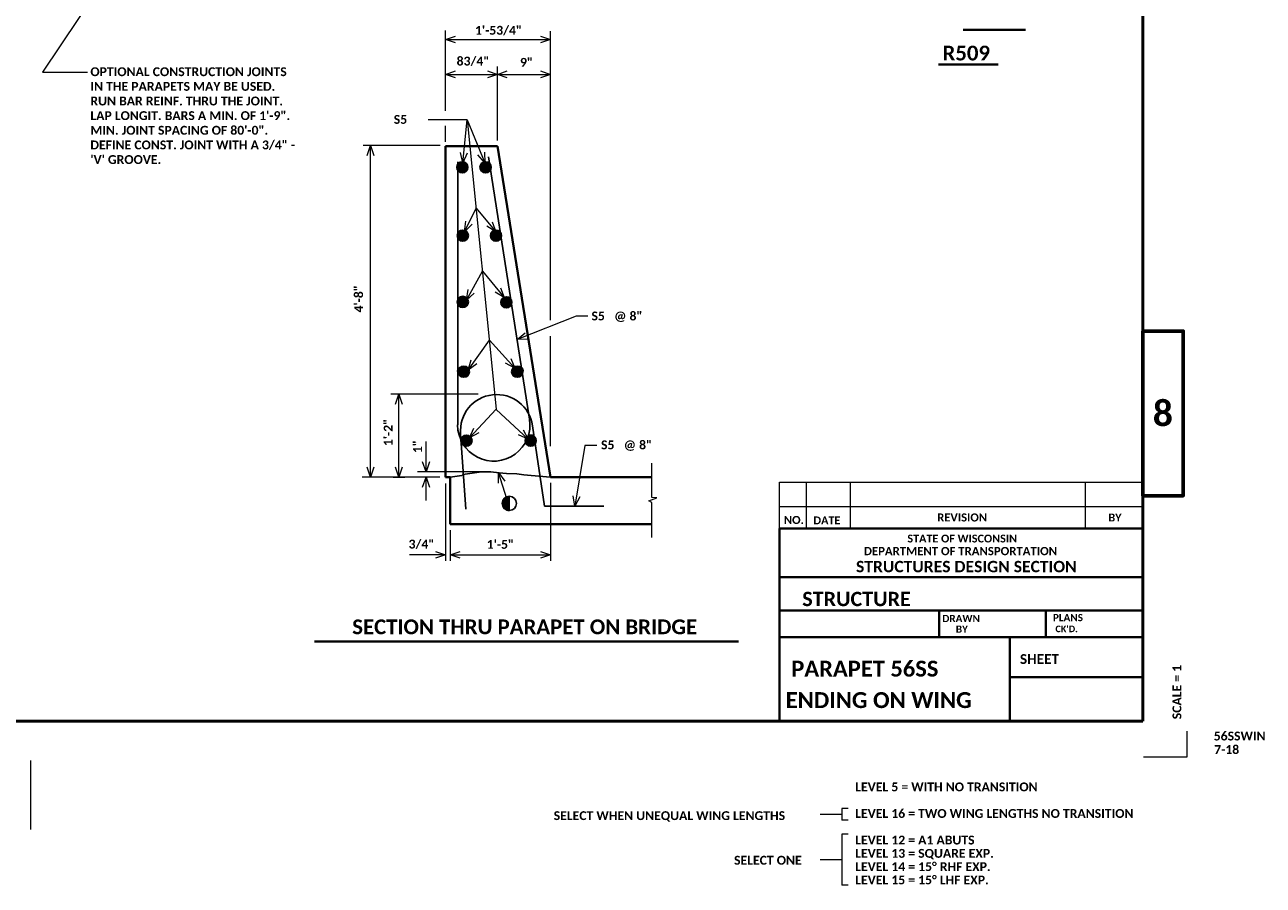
# Model space of a CAD drawing. Extents: x -972 to -537, y 1031 to 1333.
# Tile 3 of 4: x -746 to -537, y 1031 to 1176. Entities that reach past the tile are written whole.
import ezdxf

# ---------------------------------------------------------------- set-up
doc = ezdxf.new("R2010")
doc.units = 0
doc.header["$MEASUREMENT"] = 0
doc.layers.add('B_ANNO_NOPLOT', color=47, linetype='Continuous', lineweight=18, plot=False)
for name, color, linetype, lineweight in [('Level 1', 7, 'Continuous', 18), ('Level 2', 7, 'Continuous', 18), ('Level 9', 7, 'Continuous', 18)]:
    doc.layers.add(name, color=color, linetype=linetype, lineweight=lineweight)
doc.styles.add('Title', font='calibrib.ttf', dxfattribs={"height": 0.125})

# ---------------------------------------------------------------- blocks, each defined once
blk = doc.blocks.new('SHT2.')
at = {"layer": 'B_ANNO_NOPLOT', "linetype": 'Continuous', "lineweight": 50}
for p, q in [((400.5, 6), (400.5, 258)), ((24, 6), (400.5, 6))]:
    blk.add_line(p, q, dxfattribs=at)
at = {"layer": 'B_ANNO_NOPLOT', "linetype": 'Continuous', "lineweight": 18}
for p, q in [((339.01, 46.5), (400.55, 46.5)), ((339.01, 38.62), (339.01, 46.5)), ((343.56, 38.62), (343.56, 46.5)), ((351.05, 38.62), (351.05, 46.5)), ((390.8, 38.62), (390.8, 46.5)), ((339.01, 42.37), (400.55, 42.37)), ((408, 0), (408, 4.35)), ((400.6, 0), (408, 0)), ((212.25, -0.62), (212.25, -12.29))]:
    blk.add_line(p, q, dxfattribs=at)
at = {"layer": 'B_ANNO_NOPLOT', "linetype": 'Continuous', "lineweight": 40}
for p, q in [((339.01, 6), (339.01, 38.62)), ((339.01, 38.62), (400.55, 38.62)), ((339.01, 30.38), (400.55, 30.38)), ((339.01, 24.75), (400.55, 24.75)), ((366.02, 20.25), (366.02, 24.75)), ((384.1, 20.25), (384.1, 24.75)), ((339.01, 20.25), (400.55, 20.25)), ((378.01, 6), (378.01, 20.25)), ((378.02, 13.5), (400.5, 13.5))]:
    blk.add_line(p, q, dxfattribs=at)
at = {"layer": 'B_ANNO_NOPLOT', "linetype": 'Continuous', "lineweight": 60, "flags": 128}
blk.add_lwpolyline([(400.51, 72.06), (407.32, 72.06), (407.32, 44.2), (400.51, 44.2), (400.51, 72.06)], dxfattribs=at)
at = {"layer": 'B_ANNO_NOPLOT', "linetype": 'Continuous', "lineweight": 50, "insert": (403.88, 58.13), "char_height": 4.333, "attachment_point": 5, "line_spacing_factor": 0.8, "style": 'Title'}
blk.add_mtext('{\\C1;8}', dxfattribs=at)
at = {"layer": 'B_ANNO_NOPLOT', "linetype": 'Continuous', "lineweight": 18, "line_spacing_factor": 0.8, "style": 'Title'}
for s, insert, char_height, attachment_point in [('{\\W1.00059;\\C1;NO.}', (339.76, 39.39), 1.3671, 7), ('{\\W1.00006;\\C1;DATE}', (344.76, 39.35), 1.3302, 7), ('{\\W1.0011;\\C1;REVISION}', (369.92, 41.2), 1.3701, 2), ('{\\W1.00092;\\C1;BY}', (395.78, 41.16), 1.3301, 2), ('{\\W1.00066;\\C1;STATE OF WISCONSIN}', (369.93, 37.61), 1.3291, 2), ('{\\W0.99943;\\C1;DEPARTMENT OF TRANSPORTATION}', (369.64, 35.52), 1.3971, 2), ('{\\W0.99846;\\C1;DRAWN}', (369.74, 24.02), 1.227, 2), ('{\\W0.99788;\\C1;PLANS}', (387.82, 24.17), 1.228, 2), ('{\\W1.00118;\\C1;BY}', (369.87, 22.22), 1.224, 2), ("{\\W1.00113;\\C1;CK'D.}", (387.6, 22.2), 1.1122, 2), ('{\\W0.99907;\\C1;      }', (373.39, 20.78), 1.462, 7), ('{\\W0.99942;\\C1;SHEET}', (383, 17.37), 1.6641, 2), ('{\\C1;  }', (388.32, 15.17), 1.687, 7)]:
    blk.add_mtext(s, dxfattribs=dict(at, insert=insert, char_height=char_height, attachment_point=attachment_point))
at = {"layer": 'B_ANNO_NOPLOT', "linetype": 'Continuous', "lineweight": 25, "insert": (370.63, 33.16), "char_height": 1.926, "attachment_point": 2, "line_spacing_factor": 0.8, "style": 'Title'}
blk.add_mtext('{\\W0.99948;\\C1;STRUCTURES DESIGN SECTION}', dxfattribs=at)
at = {"layer": 'B_ANNO_NOPLOT', "linetype": 'Continuous', "lineweight": 40, "attachment_point": 7, "line_spacing_factor": 0.8, "style": 'Title'}
for s, insert, char_height in [('{\\W0.99954;\\C1;STRUCTURE}', (342.86, 25.47), 2.427), ('{\\C1;             }', (365.95, 25.44), 2.437), ('{\\C1; PARAPET 56SS }', (340.07, 13.54), 2.687), ('{\\C1;ENDING ON WING}', (340.07, 8.22), 2.687)]:
    blk.add_mtext(s, dxfattribs=dict(at, insert=insert, char_height=char_height))
at = {"layer": 'B_ANNO_NOPLOT', "linetype": 'Continuous', "lineweight": 18, "insert": (406.27, 6.35), "char_height": 1.5, "attachment_point": 4, "rotation": 90, "line_spacing_factor": 0.8, "style": 'Title'}
blk.add_mtext('{\\C1;SCALE = 1        }', dxfattribs=at)
blk = doc.blocks.new('AnonymousCell4')
at = {"color": 3, "linetype": 'Continuous', "lineweight": 25}
blk.add_line((6.05, -18.66), (-0.89, 25.75), dxfattribs=at)
at = {"color": 3, "lineweight": 25}
blk.add_line((-6.11, 24.94), (-6.11, -19.62), dxfattribs=at)
blk.add_arc((0, -19.62), 6.12, 180, 9, dxfattribs=at)
blk = doc.blocks.new('AnonymousCell5')
at = {"color": 3, "lineweight": 25}
for p, q in [((2.12, -9.21), (0.08, 4.39)), ((-11.22, -9.7), (-12.09, 3.02)), ((2.12, -9.21), (12.12, -9.21))]:
    blk.add_line(p, q, dxfattribs=at)
blk.add_arc((-5.99, 3.57), 6.12, 7.615, 185.2003, dxfattribs=at)
blk = doc.blocks.new('HSYM.')
at = {"linetype": 'Continuous'}
blk.add_hatch(color=7, dxfattribs=at).paths.add_polyline_path([(0.03, -1.21), (0.03, 1.19), (0.03, 1.19), (-0.2, 1.18), (-0.46, 1.12), (-0.68, 0.99), (-0.91, 0.79), (-1.04, 0.61), (-1.15, 0.35), (-1.21, 0.05), (-1.18, -0.23), (-1.13, -0.44), (-0.97, -0.73), (-0.82, -0.89), (-0.62, -1.04), (-0.42, -1.13), (-0.23, -1.18), (-0.14, -1.2)])
at = {"color": 7, "linetype": 'Continuous', "lineweight": 18}
blk.add_line((0.03, -1.22), (0.03, 1.19), dxfattribs=at)
at = {"color": 7, "linetype": 'Continuous', "lineweight": 18, "flags": 128}
blk.add_lwpolyline([(0.03, -1.21), (0.03, 1.19), (0.03, 1.19), (-0.2, 1.18), (-0.46, 1.12), (-0.68, 0.99), (-0.91, 0.79), (-1.04, 0.61), (-1.15, 0.35), (-1.21, 0.05), (-1.18, -0.23), (-1.13, -0.44), (-0.97, -0.73), (-0.82, -0.89), (-0.62, -1.04), (-0.42, -1.13), (-0.23, -1.18), (-0.14, -1.2), (0.03, -1.21)], dxfattribs=at)
at = {"color": 7, "linetype": 'Continuous', "lineweight": 25}
blk.add_circle((0, 0), 1.2, dxfattribs=at)
blk = doc.blocks.new('ARROW57')
at = {"color": 7, "linetype": 'Continuous', "lineweight": 18, "flags": 128}
blk.add_lwpolyline([(-1.6907, 0.5843), (0, 0), (-1.6907, -0.5843)], dxfattribs=at)
blk = doc.blocks.new('ARROW58')
at = {"color": 7, "linetype": 'Continuous', "lineweight": 18, "flags": 128}
blk.add_lwpolyline([(1.6907, -0.5843), (0, 0), (1.6907, 0.5843)], dxfattribs=at)
blk = doc.blocks.new('ARROW59')
at = {"color": 7, "linetype": 'Continuous', "lineweight": 18, "flags": 128}
blk.add_lwpolyline([(-1.6907, 0.5843), (0, 0), (-1.6907, -0.5843)], dxfattribs=at)
blk = doc.blocks.new('ARROW60')
at = {"color": 7, "linetype": 'Continuous', "lineweight": 18, "flags": 128}
blk.add_lwpolyline([(0.86, 1.57), (0, 0), (-0.3, 1.76)], dxfattribs=at)
blk = doc.blocks.new('ARROW61')
at = {"color": 7, "linetype": 'Continuous', "lineweight": 18, "flags": 128}
blk.add_lwpolyline([(-0.05, -1.79), (0, 0), (1.06, -1.44)], dxfattribs=at)
blk = doc.blocks.new('ARROW62')
at = {"color": 7, "linetype": 'Continuous', "lineweight": 18, "flags": 128}
blk.add_lwpolyline([(0.5843, 1.6907), (0, 0), (-0.5843, 1.6907)], dxfattribs=at)
blk = doc.blocks.new('ARROW63')
at = {"color": 7, "linetype": 'Continuous', "lineweight": 18, "flags": 128}
blk.add_lwpolyline([(-0.5843, -1.6907), (0, 0), (0.5843, -1.6907)], dxfattribs=at)
blk = doc.blocks.new('ARROW64')
at = {"color": 7, "linetype": 'Continuous', "lineweight": 18, "flags": 128}
blk.add_lwpolyline([(0.5843, 1.6907), (0, 0), (-0.5843, 1.6907)], dxfattribs=at)
blk = doc.blocks.new('ARROW65')
at = {"color": 7, "linetype": 'Continuous', "lineweight": 18, "flags": 128}
blk.add_lwpolyline([(0.5843, 1.6907), (0, 0), (-0.5843, 1.6907)], dxfattribs=at)
blk = doc.blocks.new('ARROW66')
at = {"color": 7, "linetype": 'Continuous', "lineweight": 18, "flags": 128}
blk.add_lwpolyline([(-0.5843, -1.6907), (0, 0), (0.5843, -1.6907)], dxfattribs=at)
blk = doc.blocks.new('ARROW67')
at = {"color": 7, "linetype": 'Continuous', "lineweight": 18, "flags": 128}
blk.add_lwpolyline([(1.79, 0.08), (0, 0), (1.35, 1.17)], dxfattribs=at)
blk = doc.blocks.new('ARROW68')
at = {"color": 7, "linetype": 'Continuous', "lineweight": 18, "flags": 128}
blk.add_lwpolyline([(-0.85, 1.58), (0, 0), (-1.64, 0.72)], dxfattribs=at)
blk = doc.blocks.new('ARROW69')
at = {"color": 7, "linetype": 'Continuous', "lineweight": 18, "flags": 128}
blk.add_lwpolyline([(1.58, 0.83), (0, 0), (0.73, 1.63)], dxfattribs=at)
blk = doc.blocks.new('ARROW70')
at = {"color": 7, "linetype": 'Continuous', "lineweight": 18, "flags": 128}
blk.add_lwpolyline([(1.45, 1.04), (0, 0), (0.5, 1.72)], dxfattribs=at)
blk = doc.blocks.new('ARROW71')
at = {"color": 7, "linetype": 'Continuous', "lineweight": 18, "flags": 128}
blk.add_lwpolyline([(-0.7, 1.65), (0, 0), (-1.57, 0.86)], dxfattribs=at)
blk = doc.blocks.new('ARROW72')
at = {"color": 7, "linetype": 'Continuous', "lineweight": 18, "flags": 128}
blk.add_lwpolyline([(-0.62, 1.68), (0, 0), (-1.52, 0.94)], dxfattribs=at)
blk = doc.blocks.new('ARROW73')
at = {"color": 7, "linetype": 'Continuous', "lineweight": 18, "flags": 128}
blk.add_lwpolyline([(1.34, 1.19), (0, 0), (0.32, 1.76)], dxfattribs=at)
blk = doc.blocks.new('ARROW74')
at = {"color": 7, "linetype": 'Continuous', "lineweight": 18, "flags": 128}
blk.add_lwpolyline([(1.27, 1.26), (0, 0), (0.23, 1.77)], dxfattribs=at)
blk = doc.blocks.new('ARROW75')
at = {"color": 7, "linetype": 'Continuous', "lineweight": 18, "flags": 128}
blk.add_lwpolyline([(-0.63, 1.67), (0, 0), (-1.53, 0.93)], dxfattribs=at)
blk = doc.blocks.new('ARROW76')
at = {"color": 7, "linetype": 'Continuous', "lineweight": 18, "flags": 128}
blk.add_lwpolyline([(-0.1, 1.79), (0, 0), (-1.18, 1.34)], dxfattribs=at)
blk = doc.blocks.new('ARROW77')
at = {"color": 7, "linetype": 'Continuous', "lineweight": 18, "flags": 128}
blk.add_lwpolyline([(0.76, 1.62), (0, 0), (-0.4, 1.74)], dxfattribs=at)
blk = doc.blocks.new('ARROW78')
at = {"color": 7, "linetype": 'Continuous', "lineweight": 18, "flags": 128}
blk.add_lwpolyline([(-0.5843, -1.6907), (0, 0), (0.5843, -1.6907)], dxfattribs=at)
blk = doc.blocks.new('ARROW79')
at = {"color": 7, "linetype": 'Continuous', "lineweight": 18, "flags": 128}
blk.add_lwpolyline([(1.6907, -0.5843), (0, 0), (1.6907, 0.5843)], dxfattribs=at)
blk = doc.blocks.new('ARROW80')
at = {"color": 7, "linetype": 'Continuous', "lineweight": 18, "flags": 128}
blk.add_lwpolyline([(1.6907, -0.5843), (0, 0), (1.6907, 0.5843)], dxfattribs=at)
blk = doc.blocks.new('ARROW81')
at = {"color": 7, "linetype": 'Continuous', "lineweight": 18, "flags": 128}
blk.add_lwpolyline([(-1.6907, 0.5843), (0, 0), (-1.6907, -0.5843)], dxfattribs=at)
blk = doc.blocks.new('ARROW82')
at = {"color": 7, "linetype": 'Continuous', "lineweight": 18, "flags": 128}
blk.add_lwpolyline([(1.6907, -0.5843), (0, 0), (1.6907, 0.5843)], dxfattribs=at)
blk = doc.blocks.new('ARROW83')
at = {"color": 7, "linetype": 'Continuous', "lineweight": 18, "flags": 128}
blk.add_lwpolyline([(-1.6907, 0.5843), (0, 0), (-1.6907, -0.5843)], dxfattribs=at)
blk = doc.blocks.new('ARROW84')
at = {"color": 7, "linetype": 'Continuous', "lineweight": 18, "flags": 128}
blk.add_lwpolyline([(-1.6907, 0.5843), (0, 0), (-1.6907, -0.5843)], dxfattribs=at)

msp = doc.modelspace()

# ---------------------------------------------------------------- hatches: boundary and pattern name
at = {"linetype": 'Continuous'}
h = msp.add_hatch(color=3, dxfattribs=at)
edge = h.paths.add_edge_path()
edge.add_arc((-672.22, 1152.1), 0.945, 0, 360)
h = msp.add_hatch(color=3, dxfattribs=at)
edge = h.paths.add_edge_path()
edge.add_arc((-668.28, 1152.1), 0.945, 0, 360)
h = msp.add_hatch(color=3, dxfattribs=at)
edge = h.paths.add_edge_path()
edge.add_arc((-672.13, 1140.53), 0.945, 0, 360)
h = msp.add_hatch(color=3, dxfattribs=at)
edge = h.paths.add_edge_path()
edge.add_arc((-672.4, 1140.7), 0.647, 0, 360)
h = msp.add_hatch(color=3, dxfattribs=at)
edge = h.paths.add_edge_path()
edge.add_arc((-672.5, 1140.66), 0.5, 0, 360)
h = msp.add_hatch(color=3, dxfattribs=at)
edge = h.paths.add_edge_path()
edge.add_arc((-666.52, 1140.53), 0.945, 0, 360)
h = msp.add_hatch(color=3, dxfattribs=at)
edge = h.paths.add_edge_path()
edge.add_arc((-666.38, 1140.61), 0.647, 0, 360)
h = msp.add_hatch(color=3, dxfattribs=at)
edge = h.paths.add_edge_path()
edge.add_arc((-672.13, 1129.31), 0.945, 0, 360)
h = msp.add_hatch(color=3, dxfattribs=at)
edge = h.paths.add_edge_path()
edge.add_arc((-672.4, 1129.33), 0.647, 0, 360)
h = msp.add_hatch(color=3, dxfattribs=at)
edge = h.paths.add_edge_path()
edge.add_arc((-672.5, 1129.17), 0.5, 0, 360)
h = msp.add_hatch(color=3, dxfattribs=at)
edge = h.paths.add_edge_path()
edge.add_arc((-664.77, 1129.23), 0.945, 0, 360)
h = msp.add_hatch(color=3, dxfattribs=at)
edge = h.paths.add_edge_path()
edge.add_arc((-664.53, 1129.24), 0.647, 0, 360)
h = msp.add_hatch(color=3, dxfattribs=at)
edge = h.paths.add_edge_path()
edge.add_arc((-672.4, 1117.59), 0.647, 0, 360)
h = msp.add_hatch(color=3, dxfattribs=at)
edge = h.paths.add_edge_path()
edge.add_arc((-672.5, 1117.62), 0.5, 0, 360)
h = msp.add_hatch(color=3, dxfattribs=at)
edge = h.paths.add_edge_path()
edge.add_arc((-671.96, 1117.48), 0.945, 0, 360)
h = msp.add_hatch(color=3, dxfattribs=at)
edge = h.paths.add_edge_path()
edge.add_arc((-662.93, 1117.48), 0.945, 0, 360)
h = msp.add_hatch(color=3, dxfattribs=at)
edge = h.paths.add_edge_path()
edge.add_arc((-662.59, 1117.68), 0.647, 0, 360)
h = msp.add_hatch(color=3, dxfattribs=at)
edge = h.paths.add_edge_path()
edge.add_arc((-662.72, 1117.66), 0.5, 0, 360)
h = msp.add_hatch(color=3, dxfattribs=at)
edge = h.paths.add_edge_path()
edge.add_arc((-671.52, 1105.82), 0.945, 0, 360)
h = msp.add_hatch(color=3, dxfattribs=at)
edge = h.paths.add_edge_path()
edge.add_arc((-671.75, 1106.03), 0.647, 0, 360)
h = msp.add_hatch(color=3, dxfattribs=at)
edge = h.paths.add_edge_path()
edge.add_arc((-660.65, 1105.82), 0.945, 0, 360)
h = msp.add_hatch(color=3, dxfattribs=at)
edge = h.paths.add_edge_path()
edge.add_arc((-660.55, 1106.12), 0.647, 0, 360)
h = msp.add_hatch(color=3, dxfattribs=at)
edge = h.paths.add_edge_path()
edge.add_arc((-660.62, 1105.99), 0.5, 0, 360)
h = msp.add_hatch(color=3, dxfattribs=at)
edge = h.paths.add_edge_path()
edge.add_arc((-671.85, 1105.96), 0.5, 0, 360)

# ---------------------------------------------------------------- linework, layer by layer
at = {"color": 1, "linetype": 'Continuous', "lineweight": 18}
for p, q in [((-675.04, 1161.67), (-675.04, 1175.26)), ((-675.04, 1173.73), (-657.29, 1173.73)), ((-657.29, 1157.83), (-657.29, 1175.15)), ((-675.04, 1167.82), (-666.29, 1167.82)), ((-666.29, 1156.65), (-666.29, 1169.17)), ((-666.29, 1167.82), (-657.29, 1167.82)), ((-657.29, 1126.21), (-657.29, 1161.22)), ((-675.04, 1156.65), (-675.04, 1159.13)), ((-675.04, 1156.4), (-675.04, 1158.93)), ((-675.95, 1155.78), (-689.02, 1155.78)), ((-687.75, 1099.65), (-687.75, 1155.78)), ((-650.95, 1126.91), (-652.95, 1126.91)), ((-657.29, 1104.88), (-657.29, 1123.48)), ((-669.56, 1113.68), (-684.29, 1113.68)), ((-682.95, 1099.65), (-682.95, 1113.68)), ((-678.35, 1100.54), (-678.35, 1105.65)), ((-649.46, 1104.98), (-651.46, 1104.98)), ((-676.04, 1099.65), (-689.14, 1099.65)), ((-683.91, 1099.65), (-681.95, 1099.65)), ((-678.35, 1095.71), (-678.35, 1099.65)), ((-675.04, 1098.55), (-675.04, 1085.49)), ((-657.29, 1098.65), (-657.29, 1085.49)), ((-674.29, 1090.65), (-674.29, 1085.49)), ((-674.29, 1086.49), (-657.29, 1086.49))]:
    msp.add_line(p, q, dxfattribs=at)
at = {"color": 4, "lineweight": 18}
for p, q in [((-671.37, 1160.15), (-678.02, 1160.15)), ((-672.14, 1152.84), (-671.37, 1160.15)), ((-671.37, 1160.15), (-666.46, 1111.16)), ((-671.37, 1160.15), (-668.39, 1152.84)), ((-671.83, 1141.18), (-669.87, 1145.15)), ((-669.87, 1145.15), (-666.56, 1141.18)), ((-671.53, 1129.62), (-668.8, 1134.49)), ((-668.8, 1134.49), (-665.14, 1130.03)), ((-671.22, 1117.76), (-667.63, 1122.83)), ((-667.63, 1122.83), (-663.32, 1118.06)), ((-666.46, 1111.16), (-671.02, 1106.3)), ((-661.09, 1106.09), (-666.51, 1111.11))]:
    msp.add_line(p, q, dxfattribs=at)
at = {"color": 2, "linetype": 'Continuous', "lineweight": 40}
for p, q in [((-675.04, 1155.65), (-666.29, 1155.65)), ((-675.04, 1155.65), (-675.04, 1099.65)), ((-657.29, 1099.65), (-666.29, 1155.65)), ((-675.04, 1099.65), (-674.29, 1099.65)), ((-674.29, 1099.65), (-674.29, 1091.65)), ((-640.17, 1099.65), (-657.29, 1099.65)), ((-674.29, 1091.65), (-640.17, 1091.65))]:
    msp.add_line(p, q, dxfattribs=at)
at = {"color": 1, "lineweight": 18}
for p, q in [((-652.95, 1126.91), (-662.95, 1122.92)), ((-651.46, 1104.98), (-653.18, 1094.72)), ((-668.67, 1100.54), (-679.81, 1100.54)), ((-675.04, 1086.49), (-681.14, 1086.49))]:
    msp.add_line(p, q, dxfattribs=at)
at = {"color": 7, "lineweight": 18}
msp.add_line((-664.69, 1095.98), (-666.07, 1100.41), dxfattribs=at)
at = {"color": 2, "lineweight": 40}
msp.add_line((-697.21, 1071.8), (-625.48, 1071.8), dxfattribs=at)
at = {"color": 2, "lineweight": 25, "flags": 128}
msp.add_lwpolyline([(-674.29, 1099.65), (-672.3, 1099.92), (-672.15, 1100.07), (-670.57, 1100.33), (-668.95, 1100.55), (-667.4, 1100.51), (-665.97, 1100.37), (-664.75, 1100.26), (-662.98, 1100.22), (-661.8, 1100.04), (-660.59, 1099.93), (-657.29, 1099.65)], dxfattribs=at)
at = {"color": 7, "linetype": 'Continuous', "lineweight": 18, "flags": 128}
msp.add_lwpolyline([(-640.17, 1089.43), (-640.17, 1095.35), (-640.67, 1095.61), (-639.32, 1096.11), (-640.17, 1096.18), (-640.17, 1102)], dxfattribs=at)
at = {"color": 3}
for centre, radius in [((-672.22, 1152.1), 0.945), ((-668.28, 1152.1), 0.945), ((-672.13, 1140.53), 0.945), ((-672.5, 1140.66), 0.5), ((-666.52, 1140.53), 0.945), ((-672.13, 1129.31), 0.945), ((-672.5, 1129.17), 0.5), ((-664.77, 1129.23), 0.945), ((-672.5, 1117.62), 0.5), ((-671.96, 1117.48), 0.945), ((-662.93, 1117.48), 0.945), ((-662.72, 1117.66), 0.5), ((-671.52, 1105.82), 0.945), ((-660.65, 1105.82), 0.945), ((-660.62, 1105.99), 0.5), ((-671.85, 1105.96), 0.5)]:
    msp.add_circle(centre, radius, dxfattribs=at)
at = {"color": 3, "lineweight": 25}
for centre in [(-672.4, 1140.7), (-666.38, 1140.61), (-672.4, 1129.33), (-664.53, 1129.24), (-672.4, 1117.59), (-662.59, 1117.68), (-671.75, 1106.03), (-660.55, 1106.12)]:
    msp.add_circle(centre, 0.647, dxfattribs=at)
at = {"layer": 'B_ANNO_NOPLOT'}
msp.add_lwpolyline([(-557.06, 1058.3), (-557.06, 1310.3), (-935.06, 1310.3), (-935.06, 1058.3)], close=True, dxfattribs=at)
at = {"layer": 'Level 1', "color": 7, "lineweight": 40}
msp.add_line((-587.45, 1175.37), (-576.9, 1175.37), dxfattribs=at)
at = {"layer": 'Level 2'}
for p, q in [((-608.01, 1042.55), (-611.68, 1042.55)), ((-606.94, 1043.52), (-608.01, 1043.52)), ((-608.01, 1043.52), (-608.01, 1041.59)), ((-606.94, 1041.59), (-608.01, 1041.59)), ((-606.94, 1039.19), (-608.01, 1039.19)), ((-608.01, 1039.19), (-608.01, 1030.55)), ((-608.01, 1034.87), (-611.68, 1034.87)), ((-606.94, 1030.55), (-608.01, 1030.55))]:
    msp.add_line(p, q, dxfattribs=at)
at = {"layer": 'Level 2', "color": 5, "linetype": 'Continuous', "lineweight": 18, "flags": 128}
msp.add_lwpolyline([(-734.04, 1181.94), (-743.25, 1168.19), (-735.66, 1168.19)], dxfattribs=at)
at = {"layer": 'Level 9', "color": 7, "lineweight": 40}
msp.add_line((-591.62, 1169.48), (-581.54, 1169.48), dxfattribs=at)

# ---------------------------------------------------------------- block references
at = {"color": 7, "linetype": 'Continuous', "lineweight": 18}
for name, p in [('ARROW80', (-675.04, 1173.73)), ('ARROW84', (-657.29, 1173.73)), ('ARROW79', (-675.04, 1167.82)), ('ARROW81', (-666.29, 1167.82)), ('ARROW82', (-666.29, 1167.82)), ('ARROW83', (-657.29, 1167.82)), ('ARROW78', (-687.75, 1155.78)), ('ARROW77', (-672.14, 1152.84)), ('ARROW76', (-668.39, 1152.84)), ('ARROW74', (-671.83, 1141.18)), ('ARROW75', (-666.56, 1141.18)), ('ARROW72', (-665.14, 1130.03)), ('ARROW73', (-671.53, 1129.62)), ('ARROW67', (-662.95, 1122.92)), ('ARROW70', (-671.22, 1117.76)), ('ARROW71', (-663.32, 1118.06)), ('ARROW66', (-682.95, 1113.68)), ('ARROW69', (-671.02, 1106.3)), ('ARROW68', (-661.09, 1106.09)), ('ARROW65', (-687.75, 1099.65)), ('ARROW64', (-682.95, 1099.65)), ('ARROW62', (-678.35, 1100.54)), ('ARROW61', (-666.07, 1100.41)), ('ARROW63', (-678.35, 1099.65)), ('ARROW60', (-653.18, 1094.72)), ('ARROW57', (-675.04, 1086.49)), ('ARROW58', (-674.29, 1086.49)), ('ARROW59', (-657.29, 1086.49))]:
    msp.add_blockref(name, p, dxfattribs=at)
at = {"color": 7, "linetype": 'Continuous', "lineweight": 25}
for name, p in [('AnonymousCell4', (-666.89, 1128.09)), ('AnonymousCell5', (-660.41, 1103.93))]:
    msp.add_blockref(name, p, dxfattribs=at)
at = {"color": 2, "linetype": 'Continuous', "lineweight": 18}
msp.add_blockref('HSYM.', (-664.26, 1095.19), dxfattribs=at)
at = {"layer": 'B_ANNO_NOPLOT', "color": 7, "linetype": 'Continuous', "lineweight": 18}
msp.add_blockref('SHT2.', (-957.56, 1052.3), dxfattribs=at)

# ---------------------------------------------------------------- texts
at = {"color": 1, "linetype": 'Continuous', "lineweight": 18, "char_height": 1.5, "attachment_point": 5, "line_spacing_factor": 0.8, "style": 'Title'}
for s, insert in [('{\\C1;1\'-53/4"}', (-666.1, 1175.23)), ('{\\C1;83/4"}', (-670.41, 1170.02)), ('{\\C1;9"}', (-661.36, 1169.86)), ('{\\C1;3/4"}', (-679.13, 1088.25)), ('{\\C1;1\'-5"}', (-665.78, 1088.25))]:
    msp.add_mtext(s, dxfattribs=dict(at, insert=insert))
at = {"color": 4, "insert": (-683.81, 1160.95), "char_height": 1.5, "attachment_point": 1, "line_spacing_factor": 0.8, "style": 'Title'}
msp.add_mtext('{\\C4;S5  }', dxfattribs=at)
at = {"color": 1, "linetype": 'Continuous', "lineweight": 18, "char_height": 1.5, "attachment_point": 5, "rotation": 90, "line_spacing_factor": 0.8, "style": 'Title'}
for s, insert in [('{\\C1;4\'-8"}', (-689.75, 1129.82)), ('{\\C1;1\'-2"}', (-684.77, 1107.2))]:
    msp.add_mtext(s, dxfattribs=dict(at, insert=insert))
at = {"color": 1, "char_height": 1.5, "attachment_point": 1, "line_spacing_factor": 0.8, "style": 'Title'}
for insert in [(-650.36, 1127.67), (-648.74, 1105.85)]:
    msp.add_mtext('{\\C1;S5   @ 8"}', dxfattribs=dict(at, insert=insert))
at = {"color": 1, "lineweight": 18, "insert": (-680.53, 1103.71), "char_height": 1.5, "attachment_point": 1, "rotation": 90, "line_spacing_factor": 0.8, "style": 'Title'}
msp.add_mtext('{\\C1;1"}', dxfattribs=at)
at = {"color": 2, "lineweight": 40, "insert": (-661.67, 1074.28), "char_height": 2.5, "attachment_point": 5, "line_spacing_factor": 0.8, "style": 'Title'}
msp.add_mtext('{\\C2;SECTION THRU PARAPET ON BRIDGE}', dxfattribs=at)
at = {"color": 7, "lineweight": 18, "char_height": 1.5, "attachment_point": 1, "line_spacing_factor": 0.8, "style": 'Title'}
for s, insert in [('56SSWIN', (-545.07, 1056.56)), ('7-18', (-544.99, 1054.27))]:
    msp.add_mtext(s, dxfattribs=dict(at, insert=insert))
at = {"layer": 'Level 2', "color": 5, "linetype": 'Continuous', "lineweight": 18, "insert": (-735.15, 1160.83), "char_height": 1.5, "attachment_point": 4, "line_spacing_factor": 0.991308, "style": 'Title'}
msp.add_mtext('{\\C5;OPTIONAL CONSTRUCTION JOINTS\\PIN THE PARAPETS MAY BE USED.\\PRUN BAR REINF. THRU THE JOINT.\\PLAP LONGIT. BARS A MIN. OF 1\'-9".\\PMIN. JOINT SPACING OF 80\'-0".\\PDEFINE CONST. JOINT WITH A 3/4" -\\P\'V\' GROOVE.}', dxfattribs=at)
at = {"layer": 'Level 2', "color": 7, "char_height": 1.5, "attachment_point": 1, "style": 'Title'}
for s, insert, line_spacing_factor in [('LEVEL 5 = WITH NO TRANSITION\\P\\PLEVEL 16 = TWO WING LENGTHS NO TRANSITION\\P\\PLEVEL 12 = A1 ABUTS\\PLEVEL 13 = SQUARE EXP.\\PLEVEL 14 = 15° RHF EXP.\\PLEVEL 15 = 15° LHF EXP.', (-605.73, 1047.95), 0.9), ('SELECT WHEN UNEQUAL WING LENGTHS', (-656.75, 1043.08), 0.8), ('SELECT ONE', (-626.23, 1035.53), 0.8)]:
    msp.add_mtext(s, dxfattribs=dict(at, insert=insert, line_spacing_factor=line_spacing_factor))
at = {"layer": 'Level 9', "color": 7, "lineweight": 40, "insert": (-590.96, 1171.42), "char_height": 2.5, "attachment_point": 4, "line_spacing_factor": 0.8, "style": 'Title'}
msp.add_mtext('R509', dxfattribs=at)

doc.saveas('drawing.dxf')
